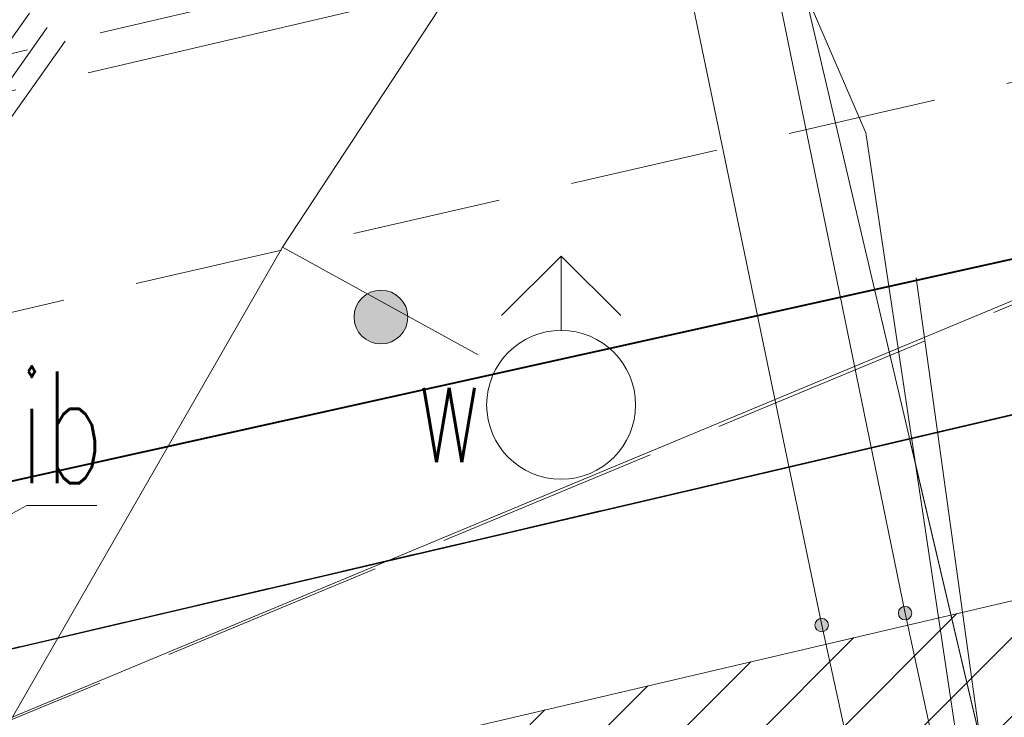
# Model space of a CAD drawing. Header units: metres. Extents: x 6567444 to 13135881, y 5574237 to 11149086.
# Tile 114 of 212: x 6567835.17 to 6567841.79, y 5574548.43 to 5574553.12. Entities that reach past the tile are written whole.
import ezdxf
from ezdxf.enums import TextEntityAlignment as Align

# ---------------------------------------------------------------- set-up
doc = ezdxf.new("R2010")
doc.units = ezdxf.units.M
for name, pattern in [('_MDCP$0$L_0_03', [1, 0.5, -0.5]), ('_MDCP$0$L_0_04', [1.5, 1, -0.5]), ('_MDCP$0$L_2_50', [2.5, 2, -0.5]), ('_MDCP$1$L_0_06', [2, 1.5, -0.5]), ('GE.I.6640.1.468.2024_MDCP_dodatkowe pomiary_12.03.2026$0$L_0_03', [1, 0.5, -0.5]), ('GE.I.6640.1.468.2024_MDCP_dodatkowe pomiary_12.03.2026$0$L_0_04', [1.5, 1, -0.5]), ('GE.I.6640.1.468.2024_MDCP_dodatkowe pomiary_12.03.2026$0$L_0_06', [2, 1.5, -0.5]), ('GE.I.6640.1.468.2024_MDCP_dodatkowe pomiary_12.03.2026$0$L_2_50', [2.5, 2, -0.5])]:
    doc.linetypes.add(name, pattern=pattern)
for name, color, linetype, lineweight in [('_MDCP$0$EGB_DzialkaEwidencyjna', 7, 'Continuous', 18), ('_MDCP$0$EGB_Klasouzytek', 92, 'Continuous', 18), ('_MDCP$0$EGB_KonturUzytkuGruntowego', 92, 'Continuous', 18), ('_MDCP$0$GES_PrzewodCieplowniczy', 212, 'Continuous', 18), ('_MDCP$0$GES_PrzewodElektroenergetyczny', 1, 'Continuous', 18), ('_MDCP$0$GES_PrzewodElektroenergetyczny_Projektowany', 7, 'Continuous', 18), ('_MDCP$0$GES_PrzewodKanalizacyjny_Projektowany', 7, 'Continuous', 18), ('_MDCP$0$GES_Rzedna', 7, 'Continuous', 18), ('_MDCP$0$GES_UrzadzeniaSiecWodociagowa_P', 7, 'Continuous', 18), ('_MDCP$0$MP_LINIE_REGULAC', 135, 'Continuous', 40), ('_MDCP$0$OT_Budowle', 7, 'Continuous', 18), ('_MDCP$0$OT_Komunikacja', 7, 'Continuous', 18), ('_MDCP$0$Z_GRANICE SPRAWDZONE', 100, 'Continuous', 30), ('_MDCP$1$GES_PrzewodKanalizacyjny', 36, 'Continuous', 18), ('_MDCP$1$GES_PrzewodWodociagowy', 5, 'Continuous', 18), ('_MDCP$1$GES_PrzewodWodociagowy_Projektowany', 7, 'Continuous', 18), ('GE.I.6640.1.468.2024_MDCP_dodatkowe pomiary_12.03.2026$0$EGB_DzialkaEwidencyjna', 7, 'Continuous', 18), ('GE.I.6640.1.468.2024_MDCP_dodatkowe pomiary_12.03.2026$0$EGB_Klasouzytek', 92, 'Continuous', 18), ('GE.I.6640.1.468.2024_MDCP_dodatkowe pomiary_12.03.2026$0$EGB_KonturUzytkuGruntowego', 92, 'Continuous', 18), ('GE.I.6640.1.468.2024_MDCP_dodatkowe pomiary_12.03.2026$0$GES_PrzewodCieplowniczy', 212, 'Continuous', 18), ('GE.I.6640.1.468.2024_MDCP_dodatkowe pomiary_12.03.2026$0$GES_PrzewodElektroenergetyczny', 1, 'Continuous', 18), ('GE.I.6640.1.468.2024_MDCP_dodatkowe pomiary_12.03.2026$0$GES_PrzewodElektroenergetyczny_Projektowany', 7, 'Continuous', 18), ('GE.I.6640.1.468.2024_MDCP_dodatkowe pomiary_12.03.2026$0$GES_PrzewodKanalizacyjny', 36, 'Continuous', 18), ('GE.I.6640.1.468.2024_MDCP_dodatkowe pomiary_12.03.2026$0$GES_PrzewodKanalizacyjny_Projektowany', 7, 'Continuous', 18), ('GE.I.6640.1.468.2024_MDCP_dodatkowe pomiary_12.03.2026$0$GES_PrzewodWodociagowy', 5, 'Continuous', 18), ('GE.I.6640.1.468.2024_MDCP_dodatkowe pomiary_12.03.2026$0$GES_PrzewodWodociagowy_Projektowany', 7, 'Continuous', 18), ('GE.I.6640.1.468.2024_MDCP_dodatkowe pomiary_12.03.2026$0$GES_Rzedna', 7, 'Continuous', 18), ('GE.I.6640.1.468.2024_MDCP_dodatkowe pomiary_12.03.2026$0$GES_UrzadzeniaSiecWodociagowa_P', 7, 'Continuous', 18), ('GE.I.6640.1.468.2024_MDCP_dodatkowe pomiary_12.03.2026$0$MP_LINIE_REGULAC', 135, 'Continuous', 40), ('GE.I.6640.1.468.2024_MDCP_dodatkowe pomiary_12.03.2026$0$OT_Budowle', 7, 'Continuous', 18), ('GE.I.6640.1.468.2024_MDCP_dodatkowe pomiary_12.03.2026$0$OT_Komunikacja', 7, 'Continuous', 18), ('GE.I.6640.1.468.2024_MDCP_dodatkowe pomiary_12.03.2026$0$Z_GRANICE SPRAWDZONE', 100, 'Continuous', 30), ('PT-IE-001 PZT - instal. elektr XREFF$0$SEL_do_likwidacji', 1, 'PT-IE-001 PZT - instal. elektr XREFF$0$likwidacja1', 15)]:
    doc.layers.add(name, color=color, linetype=linetype, lineweight=lineweight)
doc.layers.add('FORMA - Arch 01 - PZT 1 Strefy', color=7, linetype='Continuous')
doc.styles.add('_MDCP$0$STANDARD', font='simplex.shx')
doc.styles.add('GE.I.6640.1.468.2024_MDCP_dodatkowe pomiary_12.03.2026$0$STANDARD', font='simplex.shx')
doc.styles.add('PT-IE-001 PZT - instal. elektr XREFF$0$ROMANS', font='ARIALN.TTF', dxfattribs={"width": 0.8})
doc.linetypes.add('_MDCP$0$MPNLZ', pattern='A,6,-2,[35,msgB.shx,S=0.016,R=0,X=-1,Y=0],6', length=14)
doc.linetypes.add('GE.I.6640.1.468.2024_MDCP_dodatkowe pomiary_12.03.2026$0$MPNLZ', pattern='A,6,-2,[35,msgB.shx,S=0.016,R=0,X=-1,Y=0],6', length=14)
doc.linetypes.add('PT-IE-001 PZT - instal. elektr XREFF$0$likwidacja1', pattern='A,0,-1,["X",PT-IE-001 PZT - instal. elektr XREFF$0$ROMANS,S=0.6,R=0,X=-0.1,Y=-0.3],-1', length=2)

# ---------------------------------------------------------------- blocks, each defined once
blk = doc.blocks.new('_MDCP$0$other_SUPS01_02')
at = {"linetype": 'Continuous', "lineweight": 13}
blk.add_hatch(color=0, dxfattribs=at).paths.add_polyline_path([(0, -0.091, 1), (0, 0.091, 1)])
at = {"color": 0, "linetype": 'Continuous', "lineweight": 13}
blk.add_circle((0, 0), 0.0906, dxfattribs=at)
blk = doc.blocks.new('_MDCP$0$other_SUWH')
at = {"color": 0, "linetype": 'Continuous', "lineweight": 18, "flags": 128}
for points in [[(0, 2), (-0.8, 1.2)], [(0, 1), (0, 2)], [(0, 2), (0.8, 1.2)]]:
    blk.add_lwpolyline(points, dxfattribs=at)
at = {"color": 0, "linetype": 'Continuous', "lineweight": 18}
blk.add_circle((0, 0), 1, dxfattribs=at)
blk = doc.blocks.new('_MDCP$0$other_SUWW')
at = {"linetype": 'Continuous', "lineweight": 18}
blk.add_hatch(color=0, dxfattribs=at).paths.add_polyline_path([(0, -0.361, 1), (0, 0.361, 1)])
at = {"color": 0, "linetype": 'Continuous', "lineweight": 18}
blk.add_circle((0, 0), 0.361, dxfattribs=at)
blk = doc.blocks.new('_MDCP')
at = {"layer": '_MDCP$0$EGB_DzialkaEwidencyjna', "linetype": 'CONTINUOUS', "lineweight": 18}
for p, q in [((6567849.51, 5574552.26), (6567921.55, 5574569.11)), ((6567921.55, 5574569.11), (6567946.41, 5574443.1)), ((6567830.11, 5574547.72), (6567849.51, 5574552.26)), ((6567829, 5574518.49), (6567830.11, 5574547.72)), ((6567851.37, 5574441.53), (6567829, 5574518.49)), ((6567946.41, 5574443.1), (6567945.87, 5574426.93)), ((6567857.95, 5574413.39), (6567851.37, 5574441.53)), ((6567945.87, 5574426.93), (6567941.78, 5574411.28)), ((6567864.17, 5574367.81), (6567857.95, 5574413.39)), ((6567941.78, 5574411.28), (6567926.87, 5574389.48)), ((6567926.87, 5574389.48), (6567903.73, 5574376.76)), ((6567903.73, 5574376.76), (6567864.17, 5574367.81))]:
    blk.add_line(p, q, dxfattribs=at)
at = {"layer": '_MDCP$0$EGB_DzialkaEwidencyjna', "linetype": 'Continuous', "lineweight": 18}
blk.add_line((6567849.2666, 5574552.203), (6567830.3534, 5574547.777), dxfattribs=at)
at = {"layer": '_MDCP$0$EGB_Klasouzytek', "lineweight": 18}
blk.add_lwpolyline([(6567903.73, 5574376.76), (6567864.17, 5574367.81), (6567857.95, 5574413.39), (6567851.37, 5574441.53), (6567829, 5574518.49), (6567830.11, 5574547.72), (6567849.51, 5574552.26), (6567921.55, 5574569.11), (6567946.41, 5574443.1), (6567945.87, 5574426.93), (6567941.78, 5574411.28), (6567926.87, 5574389.48)], close=True, dxfattribs=at)
blk.add_lwpolyline([(6567843.2878, 5574339.7375), (6567840.22, 5574379.37), (6567837.97, 5574408.39), (6567824.54, 5574464.39), (6567815.07, 5574503.11), (6567813.39, 5574510.85), (6567812.91, 5574512.76), (6567809.64, 5574533.63), (6567810.66, 5574545.93), (6567811.96, 5574548.85), (6567814.7, 5574549.3), (6567819.81, 5574551.02), (6567841.64, 5574556.2), (6567848.19, 5574557.83), (6567849.51, 5574552.26), (6567830.11, 5574547.72), (6567829, 5574518.49), (6567851.37, 5574441.53), (6567857.95, 5574413.39), (6567862.49, 5574380.1), (6567864.17, 5574367.81), (6567869.98, 5574345.11), (6567862.17, 5574342.99), (6567862.1406, 5574342.1966)], dxfattribs=at)
at = {"layer": '_MDCP$0$EGB_KonturUzytkuGruntowego', "linetype": '_MDCP$0$L_0_03', "lineweight": 18, "flags": 128}
blk.add_lwpolyline([(6567864.17, 5574367.81), (6567862.49, 5574380.1), (6567857.95, 5574413.39), (6567851.37, 5574441.53), (6567829, 5574518.49), (6567830.11, 5574547.72), (6567849.51, 5574552.26), (6567921.55, 5574569.11), (6567946.41, 5574443.1), (6567945.87, 5574426.93), (6567941.78, 5574411.28), (6567926.87, 5574389.48), (6567903.73, 5574376.76)], close=True, dxfattribs=at)
at = {"layer": '_MDCP$0$EGB_KonturUzytkuGruntowego', "linetype": '_MDCP$0$L_0_03', "lineweight": 18}
blk.add_lwpolyline([(6567843.2878, 5574339.7375), (6567840.22, 5574379.37), (6567837.97, 5574408.39), (6567824.54, 5574464.39), (6567815.07, 5574503.11), (6567813.39, 5574510.85), (6567812.91, 5574512.76), (6567809.64, 5574533.63), (6567810.66, 5574545.93), (6567811.96, 5574548.85), (6567814.7, 5574549.3), (6567819.81, 5574551.02), (6567841.64, 5574556.2), (6567848.19, 5574557.83), (6567849.51, 5574552.26), (6567830.11, 5574547.72), (6567829, 5574518.49), (6567851.37, 5574441.53), (6567857.95, 5574413.39), (6567862.49, 5574380.1), (6567864.17, 5574367.81), (6567869.98, 5574345.11), (6567862.17, 5574342.99), (6567862.1406, 5574342.1966)], dxfattribs=at)
at = {"layer": '_MDCP$0$GES_PrzewodCieplowniczy', "color": 212, "linetype": 'Continuous', "lineweight": 18}
for points in [[(6567835.3948, 5574577.2537), (6567835.56, 5574576.27), (6567841.12, 5574549.13), (6567842.56, 5574542.47), (6567842.66, 5574541.85), (6567842.59, 5574541.6), (6567842.37, 5574541.42), (6567841.76, 5574541.31), (6567832.56, 5574539.84), (6567831.99, 5574539.72), (6567831.81, 5574539.63), (6567831.65, 5574539.49), (6567831.8, 5574538.65), (6567833.77, 5574527.9), (6567835.97, 5574516.03), (6567836.07, 5574515.32), (6567836.27, 5574514.58), (6567838.64, 5574502.84)], [(6567840.21, 5574493.42), (6567838.21, 5574503.22), (6567835.81, 5574514.93), (6567835.68, 5574515.72), (6567835.53, 5574516.45), (6567833.32, 5574528.21), (6567831.32, 5574539.11), (6567831.19, 5574539.86), (6567831.31, 5574540.06), (6567831.53, 5574540.16), (6567832.13, 5574540.28), (6567841.07, 5574541.69), (6567841.7, 5574541.79), (6567841.9, 5574541.97), (6567842.01, 5574542.23), (6567841.92, 5574542.82), (6567840.56, 5574549.05), (6567834.9, 5574576.29), (6567834.74, 5574576.8), (6567834.7142, 5574577.1257)]]:
    blk.add_lwpolyline(points, dxfattribs=at)
at = {"layer": '_MDCP$0$GES_PrzewodElektroenergetyczny', "color": 1, "linetype": 'Continuous', "lineweight": 18, "flags": 128}
for points in [[(6567839.429, 5574557.634), (6567843.814, 5574538.959), (6567847.225, 5574531.413), (6567849.054, 5574530.594), (6567849.634, 5574529.929), (6567849.99, 5574528.845), (6567850.111, 5574525.986), (6567849.4, 5574523.295), (6567833.849, 5574501.642), (6567833.428, 5574500.948), (6567842.057, 5574466.646), (6567837.363, 5574465.727), (6567836.904, 5574465.072), (6567825.838, 5574462.038), (6567824.032, 5574462.668), (6567814.032, 5574503.304), (6567812.705, 5574511.261)], [(6567838.673, 5574532.515), (6567843.546, 5574534.399), (6567841.187, 5574550.146), (6567840.856, 5574552.357), (6567840.441, 5574553.323), (6567838.664, 5574557.463)]]:
    blk.add_lwpolyline(points, dxfattribs=at)
at = {"layer": '_MDCP$0$GES_PrzewodElektroenergetyczny_Projektowany', "color": 1, "linetype": '_MDCP$0$L_2_50', "lineweight": 18}
for points in [[(6567794.5965, 5574546.5714), (6567811.33, 5574550.87), (6567831.53, 5574554.27), (6567833.28, 5574552.46), (6567870.97, 5574561.28), (6567904.99, 5574569.24), (6567915.75, 5574572.57), (6567937.99, 5574577.71), (6567943.8577, 5574578.9053)], [(6567846.03, 5574440.28), (6567840.62, 5574462.96), (6567836.09, 5574481.17), (6567835.4, 5574484.61), (6567834.5, 5574491.07), (6567831.87, 5574502.87), (6567831.07, 5574506.14), (6567830, 5574510.85), (6567828.5, 5574518.11), (6567827.96, 5574522.93), (6567827.68, 5574530.33), (6567827.34, 5574535.47), (6567827.44, 5574541.42), (6567831.16, 5574547.14), (6567832.88, 5574549.3), (6567839.46, 5574558.6), (6567836.65, 5574574.42), (6567834.02, 5574575.68), (6567832.5673, 5574576.7219)], [(6567845.79, 5574439.99), (6567840.33, 5574462.89), (6567835.8, 5574481.1), (6567835.1, 5574484.56), (6567834.2, 5574491.02), (6567831.58, 5574502.8), (6567830.78, 5574506.07), (6567829.7, 5574510.79), (6567828.21, 5574518.06), (6567827.66, 5574522.91), (6567827.38, 5574530.31), (6567827.04, 5574535.46), (6567827.14, 5574541.51), (6567830.92, 5574547.31), (6567832.64, 5574549.49), (6567839.14, 5574558.67), (6567836.38, 5574574.22), (6567833.87, 5574575.42), (6567832.1598, 5574576.6453)], [(6567845.91, 5574440.13), (6567840.48, 5574462.92), (6567835.95, 5574481.13), (6567835.25, 5574484.59), (6567834.35, 5574491.04), (6567831.72, 5574502.84), (6567830.92, 5574506.11), (6567829.85, 5574510.82), (6567828.36, 5574518.08), (6567827.81, 5574522.92), (6567827.53, 5574530.32), (6567827.19, 5574535.47), (6567827.29, 5574541.46), (6567831.04, 5574547.22), (6567832.76, 5574549.39), (6567839.3, 5574558.64), (6567836.51, 5574574.32), (6567833.95, 5574575.55), (6567832.3676, 5574576.6844)], [(6567794.6515, 5574546.3295), (6567811.15, 5574550.57), (6567831.45, 5574554), (6567833.2, 5574552.19), (6567855.24, 5574557.35), (6567855.74, 5574555.77)]]:
    blk.add_lwpolyline(points, dxfattribs=at)
at = {"layer": '_MDCP$0$GES_PrzewodKanalizacyjny_Projektowany', "color": 36, "linetype": '_MDCP$1$L_0_06', "lineweight": 18}
blk.add_lwpolyline([(6567796.2655, 5574539.236), (6567832.48, 5574547.32), (6567854.13, 5574556.3), (6567878.83, 5574561.85), (6567921.59, 5574572.26), (6567938.88, 5574580.92), (6567943.3367, 5574581.7834)], dxfattribs=at)
at = {"layer": '_MDCP$0$MP_LINIE_REGULAC', "linetype": '_MDCP$0$MPNLZ', "flags": 128}
blk.add_lwpolyline([(6567850.2034, 5574340.6395), (6567845.0136, 5574408.3491), (6567815.3139, 5574531.7145), (6567826.9213, 5574548.1997), (6567848.6677, 5574553.0245)], dxfattribs=at)
at = {"layer": '_MDCP$0$OT_Budowle', "color": 7, "linetype": 'Continuous', "lineweight": 15}
blk.add_lwpolyline([(6567834.9246, 5574549.6921), (6567835.2213, 5574549.8531), (6567835.6927, 5574549.8531)], dxfattribs=at)
at = {"layer": '_MDCP$0$OT_Komunikacja', "color": 7, "linetype": '_MDCP$0$L_0_04', "lineweight": 18, "flags": 128}
blk.add_lwpolyline([(6567947.515, 5574455.698), (6567948.396, 5574450.424), (6567948.648, 5574448.732), (6567948.975, 5574446.476), (6567949.265, 5574444.281), (6567949.478, 5574440.508), (6567949.478, 5574438.827), (6567949.548, 5574436.345), (6567949.466, 5574434.494), (6567949.331, 5574431.506), (6567949.013, 5574428.567), (6567948.397, 5574424.452), (6567947.845, 5574421.592), (6567946.958, 5574417.848), (6567946.194, 5574415.206), (6567944.955, 5574411.463), (6567944.22, 5574409.565), (6567943.335, 5574407.431), (6567941.896, 5574404.446), (6567940.723, 5574402.331), (6567939.781, 5574400.677), (6567938.516, 5574398.665), (6567936.744, 5574396.084), (6567934.465, 5574393.243), (6567932.327, 5574390.844), (6567928.971, 5574387.543), (6567926.7, 5574385.54), (6567925.032, 5574384.195), (6567923.337, 5574382.935), (6567920.797, 5574381.179), (6567917.606, 5574379.366), (6567914.527, 5574377.737), (6567911.816, 5574376.502), (6567909.558, 5574375.579), (6567907.269, 5574374.816), (6567903.606, 5574373.672), (6567899.382, 5574372.528), (6567894.891, 5574371.274), (6567878.894, 5574366.917), (6567867.949, 5574363.87), (6567863.154, 5574362.61), (6567857.11, 5574361.35), (6567856.863, 5574364.456), (6567856.582, 5574368.039), (6567856.09, 5574372.83), (6567857, 5574372.9), (6567856.31, 5574378.9), (6567855.79, 5574382.87), (6567855.18, 5574386.83), (6567854.51, 5574390.76), (6567853.78, 5574394.71), (6567853.05, 5574398.63), (6567852.19, 5574402.6), (6567849.76, 5574413.26), (6567849.89, 5574414.22), (6567851.83, 5574414.67), (6567851.37, 5574416.66), (6567854.58, 5574417.42), (6567850.88, 5574432.39), (6567845.96, 5574431.22), (6567840.92, 5574450.67), (6567838.96, 5574456.25), (6567831.07, 5574490.06), (6567830.27, 5574495.98), (6567829, 5574501.83), (6567827.92, 5574506.7), (6567826.86, 5574511.56), (6567826.08, 5574515.52), (6567825.4, 5574519.47), (6567824.95, 5574522.44), (6567824.5, 5574526.43), (6567824.25, 5574529.43), (6567824.08, 5574532.42), (6567824.01, 5574536.4), (6567824.25, 5574539.41), (6567825.44, 5574545.29), (6567826.09, 5574547.18), (6567826.92, 5574548.98), (6567827.87, 5574550.71), (6567829, 5574552.37), (6567849.24, 5574556.86), (6567847.84, 5574562.43), (6567850.42, 5574563.07), (6567851, 5574562.82), (6567857.08, 5574558.64), (6567878.36, 5574563.51), (6567907.32, 5574570.28), (6567907.73, 5574567.88), (6567878.94, 5574561.2), (6567857.62, 5574556.33), (6567833.07, 5574550.68), (6567832.17, 5574550.48), (6567830.79, 5574549.8), (6567829.67, 5574548.79), (6567828.68, 5574547.02), (6567827.68, 5574544.22), (6567827.06, 5574541.37), (6567826.61, 5574538.33), (6567826.47, 5574535.3), (6567826.62, 5574531.27), (6567826.93, 5574527.32), (6567827.29, 5574523.8), (6567827.81, 5574520.34), (6567828.64, 5574515.44), (6567829.22, 5574512.47), (6567831.34, 5574502.7), (6567832, 5574502.04), (6567832.86, 5574501.86), (6567835.48, 5574490.39), (6567838.69, 5574476.72), (6567840.94, 5574477.22), (6567842.1, 5574472.29), (6567839.84, 5574471.76), (6567843.24, 5574457.14), (6567846.41, 5574443.89), (6567846.82, 5574442.27), (6567847.04, 5574441.61), (6567847.42, 5574441.08), (6567847.97, 5574440.71), (6567848.63, 5574440.56), (6567849.32, 5574440.61), (6567851.19, 5574441.04), (6567854.02, 5574429.39), (6567857.72, 5574414.07), (6567855.38, 5574413.53), (6567854.43, 5574412.7), (6567853.63, 5574411.68), (6567853.17, 5574410.72), (6567853.12, 5574409.71), (6567854.26, 5574404.84), (6567855.51, 5574399), (6567857.01, 5574391.2), (6567857.79, 5574386.18), (6567858.35, 5574382.21), (6567859.02, 5574377.27), (6567859.909, 5574368.887), (6567860.055, 5574367.78), (6567860.402, 5574366.895), (6567861.348, 5574365.757), (6567862.743, 5574365.112), (6567863.812, 5574364.983), (6567864.873, 5574365.082), (6567875.385, 5574368.045), (6567887.169, 5574371.344), (6567894.86, 5574373.433), (6567904.193, 5574375.979), (6567909.986, 5574377.842), (6567913.714, 5574379.575), (6567916.29, 5574380.93), (6567919.833, 5574382.929), (6567921.94, 5574384.465), (6567924.837, 5574386.597), (6567926.974, 5574388.488), (6567928.91, 5574390.273), (6567932.797, 5574394.443), (6567936.263, 5574399.014), (6567938.789, 5574403.047), (6567940.719, 5574406.619), (6567942.6, 5574410.97), (6567944.237, 5574415.951), (6567945.095, 5574418.932), (6567946.005, 5574422.667), (6567946.916, 5574428.255), (6567947.357, 5574433.537), (6567947.446, 5574438.626), (6567947.184, 5574444.294), (6567946.685, 5574448.233), (6567946.054, 5574452.175), (6567945.029, 5574458.386), (6567942.856, 5574469.729), (6567945.871, 5574465.435)], close=True, dxfattribs=at)
at = {"layer": '_MDCP$0$Z_GRANICE SPRAWDZONE', "linetype": 'ByBlock', "flags": 128}
blk.add_lwpolyline([(6567830.11, 5574547.72), (6567849.5309, 5574552.2619), (6567921.55, 5574569.11), (6567946.41, 5574443.1), (6567945.87, 5574426.93), (6567941.7693, 5574411.2582), (6567926.87, 5574389.48), (6567903.73, 5574376.76), (6567864.17, 5574367.81), (6567857.95, 5574413.39), (6567851.37, 5574441.53), (6567829, 5574518.49), (6567830.11, 5574547.72)], dxfattribs=at)
at = {"layer": '_MDCP$1$GES_PrzewodKanalizacyjny', "color": 36, "linetype": 'Continuous', "lineweight": 18, "flags": 128}
blk.add_lwpolyline([(6567854.51, 5574556.511), (6567832.359, 5574547.28)], dxfattribs=at)
at = {"layer": '_MDCP$1$GES_PrzewodWodociagowy', "color": 5, "linetype": 'Continuous', "lineweight": 18}
blk.add_lwpolyline([(6567933.69, 5574572.61), (6567933.06, 5574572.59), (6567924.48, 5574571.48), (6567923.42, 5574572.32), (6567920.04, 5574574.98), (6567915.01, 5574574.28), (6567879.77, 5574567.11), (6567879.07, 5574566.99), (6567878.14, 5574565.37), (6567860.87, 5574560.66), (6567855.39, 5574559.03), (6567839.4, 5574555.34), (6567836.94, 5574551.59), (6567834.92, 5574548.08), (6567832.61, 5574544.04), (6567830.53, 5574540.71), (6567827.89, 5574537.03), (6567830.01, 5574517.51), (6567828.46, 5574517.24), (6567802.5879, 5574511.4492)], dxfattribs=at)
at = {"layer": '_MDCP$1$GES_PrzewodWodociagowy_Projektowany', "color": 5, "linetype": '_MDCP$1$L_0_06', "lineweight": 18, "flags": 128}
blk.add_lwpolyline([(6567836.94, 5574551.59), (6567838.5, 5574550.73)], dxfattribs=at)
at = {"layer": '_MDCP$0$GES_Rzedna', "color": 212, "linetype": 'Continuous', "xscale": 0.5, "yscale": 0.5, "zscale": 0.5}
for p in [(6567841.12, 5574549.13), (6567840.56, 5574549.05)]:
    blk.add_blockref('_MDCP$0$other_SUPS01_02', p, dxfattribs=at)
at = {"layer": '_MDCP$0$GES_UrzadzeniaSiecWodociagowa_P', "color": 5, "linetype": 'Continuous', "xscale": 0.5, "yscale": 0.5, "zscale": 0.5}
for name, p in [('_MDCP$0$other_SUWH', (6567838.81, 5574550.53)), ('_MDCP$0$other_SUWW', (6567837.6, 5574551.12))]:
    blk.add_blockref(name, p, dxfattribs=at)
at = {"layer": '_MDCP$0$GES_UrzadzeniaSiecWodociagowa_P', "color": 5, "lineweight": 15, "style": '_MDCP$0$STANDARD', "width": 0.66}
blk.add_text('w', height=0.75, rotation=-360, dxfattribs=at).set_placement((6567837.825, 5574550.895), align=Align.TOP_LEFT)
at = {"layer": '_MDCP$0$OT_Budowle', "color": 7, "lineweight": 15, "style": '_MDCP$0$STANDARD', "width": 0.66}
blk.add_text('ib', height=0.75, dxfattribs=at).set_placement((6567835.457, 5574550.3781), align=Align.MIDDLE_CENTER)
blk = doc.blocks.new('GE.I.6640.1.468.2024_MDCP_dodatkowe pomiary_12.03.2026$0$other_SUPS01_02')
at = {"linetype": 'Continuous', "lineweight": 13}
blk.add_hatch(color=0, dxfattribs=at).paths.add_polyline_path([(0, -0.091, 1), (0, 0.091, 1)])
at = {"color": 0, "linetype": 'Continuous', "lineweight": 13}
blk.add_circle((0, 0), 0.0906, dxfattribs=at)
blk = doc.blocks.new('GE.I.6640.1.468.2024_MDCP_dodatkowe pomiary_12.03.2026$0$other_SUWH')
at = {"color": 0, "linetype": 'Continuous', "lineweight": 18, "flags": 128}
for points in [[(0, 2), (-0.8, 1.2)], [(0, 1), (0, 2)], [(0, 2), (0.8, 1.2)]]:
    blk.add_lwpolyline(points, dxfattribs=at)
at = {"color": 0, "linetype": 'Continuous', "lineweight": 18}
blk.add_circle((0, 0), 1, dxfattribs=at)
blk = doc.blocks.new('GE.I.6640.1.468.2024_MDCP_dodatkowe pomiary_12.03.2026$0$other_SUWW')
at = {"linetype": 'Continuous', "lineweight": 18}
blk.add_hatch(color=0, dxfattribs=at).paths.add_polyline_path([(0, -0.361, 1), (0, 0.361, 1)])
at = {"color": 0, "linetype": 'Continuous', "lineweight": 18}
blk.add_circle((0, 0), 0.361, dxfattribs=at)
blk = doc.blocks.new('GE.I.6640.1.468.2024_MDCP_dodatkowe pomiary_12.03.2026')
at = {"layer": 'GE.I.6640.1.468.2024_MDCP_dodatkowe pomiary_12.03.2026$0$EGB_DzialkaEwidencyjna', "linetype": 'CONTINUOUS', "lineweight": 18}
for p, q in [((6567849.51, 5574552.26), (6567921.55, 5574569.11)), ((6567921.55, 5574569.11), (6567946.41, 5574443.1)), ((6567830.11, 5574547.72), (6567849.51, 5574552.26)), ((6567829, 5574518.49), (6567830.11, 5574547.72)), ((6567851.37, 5574441.53), (6567829, 5574518.49)), ((6567946.41, 5574443.1), (6567945.87, 5574426.93)), ((6567857.95, 5574413.39), (6567851.37, 5574441.53)), ((6567945.87, 5574426.93), (6567941.78, 5574411.28)), ((6567864.17, 5574367.81), (6567857.95, 5574413.39)), ((6567941.78, 5574411.28), (6567926.87, 5574389.48)), ((6567926.87, 5574389.48), (6567903.73, 5574376.76)), ((6567903.73, 5574376.76), (6567864.17, 5574367.81))]:
    blk.add_line(p, q, dxfattribs=at)
at = {"layer": 'GE.I.6640.1.468.2024_MDCP_dodatkowe pomiary_12.03.2026$0$EGB_DzialkaEwidencyjna', "linetype": 'Continuous', "lineweight": 18}
blk.add_line((6567849.2666, 5574552.203), (6567830.3534, 5574547.777), dxfattribs=at)
at = {"layer": 'GE.I.6640.1.468.2024_MDCP_dodatkowe pomiary_12.03.2026$0$EGB_Klasouzytek', "lineweight": 18}
blk.add_lwpolyline([(6567903.73, 5574376.76), (6567864.17, 5574367.81), (6567857.95, 5574413.39), (6567851.37, 5574441.53), (6567829, 5574518.49), (6567830.11, 5574547.72), (6567849.51, 5574552.26), (6567921.55, 5574569.11), (6567946.41, 5574443.1), (6567945.87, 5574426.93), (6567941.78, 5574411.28), (6567926.87, 5574389.48)], close=True, dxfattribs=at)
blk.add_lwpolyline([(6567843.2878, 5574339.7375), (6567840.22, 5574379.37), (6567837.97, 5574408.39), (6567824.54, 5574464.39), (6567815.07, 5574503.11), (6567813.39, 5574510.85), (6567812.91, 5574512.76), (6567809.64, 5574533.63), (6567810.66, 5574545.93), (6567811.96, 5574548.85), (6567814.7, 5574549.3), (6567819.81, 5574551.02), (6567841.64, 5574556.2), (6567848.19, 5574557.83), (6567849.51, 5574552.26), (6567830.11, 5574547.72), (6567829, 5574518.49), (6567851.37, 5574441.53), (6567857.95, 5574413.39), (6567862.49, 5574380.1), (6567864.17, 5574367.81), (6567869.98, 5574345.11), (6567862.17, 5574342.99), (6567862.1406, 5574342.1966)], dxfattribs=at)
at = {"layer": 'GE.I.6640.1.468.2024_MDCP_dodatkowe pomiary_12.03.2026$0$EGB_KonturUzytkuGruntowego', "linetype": 'GE.I.6640.1.468.2024_MDCP_dodatkowe pomiary_12.03.2026$0$L_0_03', "lineweight": 18, "flags": 128}
blk.add_lwpolyline([(6567864.17, 5574367.81), (6567862.49, 5574380.1), (6567857.95, 5574413.39), (6567851.37, 5574441.53), (6567829, 5574518.49), (6567830.11, 5574547.72), (6567849.51, 5574552.26), (6567921.55, 5574569.11), (6567946.41, 5574443.1), (6567945.87, 5574426.93), (6567941.78, 5574411.28), (6567926.87, 5574389.48), (6567903.73, 5574376.76)], close=True, dxfattribs=at)
at = {"layer": 'GE.I.6640.1.468.2024_MDCP_dodatkowe pomiary_12.03.2026$0$EGB_KonturUzytkuGruntowego', "linetype": 'GE.I.6640.1.468.2024_MDCP_dodatkowe pomiary_12.03.2026$0$L_0_03', "lineweight": 18}
blk.add_lwpolyline([(6567843.2878, 5574339.7375), (6567840.22, 5574379.37), (6567837.97, 5574408.39), (6567824.54, 5574464.39), (6567815.07, 5574503.11), (6567813.39, 5574510.85), (6567812.91, 5574512.76), (6567809.64, 5574533.63), (6567810.66, 5574545.93), (6567811.96, 5574548.85), (6567814.7, 5574549.3), (6567819.81, 5574551.02), (6567841.64, 5574556.2), (6567848.19, 5574557.83), (6567849.51, 5574552.26), (6567830.11, 5574547.72), (6567829, 5574518.49), (6567851.37, 5574441.53), (6567857.95, 5574413.39), (6567862.49, 5574380.1), (6567864.17, 5574367.81), (6567869.98, 5574345.11), (6567862.17, 5574342.99), (6567862.1406, 5574342.1966)], dxfattribs=at)
at = {"layer": 'GE.I.6640.1.468.2024_MDCP_dodatkowe pomiary_12.03.2026$0$GES_PrzewodCieplowniczy', "color": 212, "linetype": 'Continuous', "lineweight": 18}
for points in [[(6567835.3948, 5574577.2537), (6567835.56, 5574576.27), (6567841.12, 5574549.13), (6567842.56, 5574542.47), (6567842.66, 5574541.85), (6567842.59, 5574541.6), (6567842.37, 5574541.42), (6567841.76, 5574541.31), (6567832.56, 5574539.84), (6567831.99, 5574539.72), (6567831.81, 5574539.63), (6567831.65, 5574539.49), (6567831.8, 5574538.65), (6567833.77, 5574527.9), (6567835.97, 5574516.03), (6567836.07, 5574515.32), (6567836.27, 5574514.58), (6567838.64, 5574502.84)], [(6567840.21, 5574493.42), (6567838.21, 5574503.22), (6567835.81, 5574514.93), (6567835.68, 5574515.72), (6567835.53, 5574516.45), (6567833.32, 5574528.21), (6567831.32, 5574539.11), (6567831.19, 5574539.86), (6567831.31, 5574540.06), (6567831.53, 5574540.16), (6567832.13, 5574540.28), (6567841.07, 5574541.69), (6567841.7, 5574541.79), (6567841.9, 5574541.97), (6567842.01, 5574542.23), (6567841.92, 5574542.82), (6567840.56, 5574549.05), (6567834.9, 5574576.29), (6567834.74, 5574576.8), (6567834.7142, 5574577.1257)]]:
    blk.add_lwpolyline(points, dxfattribs=at)
at = {"layer": 'GE.I.6640.1.468.2024_MDCP_dodatkowe pomiary_12.03.2026$0$GES_PrzewodElektroenergetyczny', "color": 1, "linetype": 'Continuous', "lineweight": 18, "flags": 128}
for points in [[(6567839.429, 5574557.634), (6567843.814, 5574538.959), (6567847.225, 5574531.413), (6567849.054, 5574530.594), (6567849.634, 5574529.929), (6567849.99, 5574528.845), (6567850.111, 5574525.986), (6567849.4, 5574523.295), (6567833.849, 5574501.642), (6567833.428, 5574500.948), (6567842.057, 5574466.646), (6567837.363, 5574465.727), (6567836.904, 5574465.072), (6567825.838, 5574462.038), (6567824.032, 5574462.668), (6567814.032, 5574503.304), (6567812.705, 5574511.261)], [(6567838.673, 5574532.515), (6567843.546, 5574534.399), (6567841.187, 5574550.146), (6567840.856, 5574552.357), (6567840.441, 5574553.323), (6567838.664, 5574557.463)]]:
    blk.add_lwpolyline(points, dxfattribs=at)
at = {"layer": 'GE.I.6640.1.468.2024_MDCP_dodatkowe pomiary_12.03.2026$0$GES_PrzewodElektroenergetyczny_Projektowany', "color": 1, "linetype": 'GE.I.6640.1.468.2024_MDCP_dodatkowe pomiary_12.03.2026$0$L_2_50', "lineweight": 18}
for points in [[(6567794.5965, 5574546.5714), (6567811.33, 5574550.87), (6567831.53, 5574554.27), (6567833.28, 5574552.46), (6567870.97, 5574561.28), (6567904.99, 5574569.24), (6567915.75, 5574572.57), (6567937.99, 5574577.71), (6567943.8577, 5574578.9053)], [(6567846.03, 5574440.28), (6567840.62, 5574462.96), (6567836.09, 5574481.17), (6567835.4, 5574484.61), (6567834.5, 5574491.07), (6567831.87, 5574502.87), (6567831.07, 5574506.14), (6567830, 5574510.85), (6567828.5, 5574518.11), (6567827.96, 5574522.93), (6567827.68, 5574530.33), (6567827.34, 5574535.47), (6567827.44, 5574541.42), (6567831.16, 5574547.14), (6567832.88, 5574549.3), (6567839.46, 5574558.6), (6567836.65, 5574574.42), (6567834.02, 5574575.68), (6567832.5673, 5574576.7219)], [(6567845.79, 5574439.99), (6567840.33, 5574462.89), (6567835.8, 5574481.1), (6567835.1, 5574484.56), (6567834.2, 5574491.02), (6567831.58, 5574502.8), (6567830.78, 5574506.07), (6567829.7, 5574510.79), (6567828.21, 5574518.06), (6567827.66, 5574522.91), (6567827.38, 5574530.31), (6567827.04, 5574535.46), (6567827.14, 5574541.51), (6567830.92, 5574547.31), (6567832.64, 5574549.49), (6567839.14, 5574558.67), (6567836.38, 5574574.22), (6567833.87, 5574575.42), (6567832.1598, 5574576.6453)], [(6567845.91, 5574440.13), (6567840.48, 5574462.92), (6567835.95, 5574481.13), (6567835.25, 5574484.59), (6567834.35, 5574491.04), (6567831.72, 5574502.84), (6567830.92, 5574506.11), (6567829.85, 5574510.82), (6567828.36, 5574518.08), (6567827.81, 5574522.92), (6567827.53, 5574530.32), (6567827.19, 5574535.47), (6567827.29, 5574541.46), (6567831.04, 5574547.22), (6567832.76, 5574549.39), (6567839.3, 5574558.64), (6567836.51, 5574574.32), (6567833.95, 5574575.55), (6567832.3676, 5574576.6844)], [(6567794.6515, 5574546.3295), (6567811.15, 5574550.57), (6567831.45, 5574554), (6567833.2, 5574552.19), (6567855.24, 5574557.35), (6567855.74, 5574555.77)]]:
    blk.add_lwpolyline(points, dxfattribs=at)
at = {"layer": 'GE.I.6640.1.468.2024_MDCP_dodatkowe pomiary_12.03.2026$0$GES_PrzewodKanalizacyjny', "color": 36, "linetype": 'Continuous', "lineweight": 18, "flags": 128}
blk.add_lwpolyline([(6567854.51, 5574556.511), (6567832.359, 5574547.28)], dxfattribs=at)
at = {"layer": 'GE.I.6640.1.468.2024_MDCP_dodatkowe pomiary_12.03.2026$0$GES_PrzewodKanalizacyjny_Projektowany', "color": 36, "linetype": 'GE.I.6640.1.468.2024_MDCP_dodatkowe pomiary_12.03.2026$0$L_0_06', "lineweight": 18}
blk.add_lwpolyline([(6567796.2655, 5574539.236), (6567832.48, 5574547.32), (6567854.13, 5574556.3), (6567878.83, 5574561.85), (6567921.59, 5574572.26), (6567938.88, 5574580.92), (6567943.3367, 5574581.7834)], dxfattribs=at)
at = {"layer": 'GE.I.6640.1.468.2024_MDCP_dodatkowe pomiary_12.03.2026$0$GES_PrzewodWodociagowy', "color": 5, "linetype": 'Continuous', "lineweight": 18}
blk.add_lwpolyline([(6567933.69, 5574572.61), (6567933.06, 5574572.59), (6567924.48, 5574571.48), (6567923.42, 5574572.32), (6567920.04, 5574574.98), (6567915.01, 5574574.28), (6567879.77, 5574567.11), (6567879.07, 5574566.99), (6567878.14, 5574565.37), (6567860.87, 5574560.66), (6567855.39, 5574559.03), (6567839.4, 5574555.34), (6567836.94, 5574551.59), (6567834.92, 5574548.08), (6567832.61, 5574544.04), (6567830.53, 5574540.71), (6567827.89, 5574537.03), (6567830.01, 5574517.51), (6567828.46, 5574517.24), (6567802.5879, 5574511.4492)], dxfattribs=at)
at = {"layer": 'GE.I.6640.1.468.2024_MDCP_dodatkowe pomiary_12.03.2026$0$GES_PrzewodWodociagowy_Projektowany', "color": 5, "linetype": 'GE.I.6640.1.468.2024_MDCP_dodatkowe pomiary_12.03.2026$0$L_0_06', "lineweight": 18, "flags": 128}
blk.add_lwpolyline([(6567836.94, 5574551.59), (6567838.5, 5574550.73)], dxfattribs=at)
at = {"layer": 'GE.I.6640.1.468.2024_MDCP_dodatkowe pomiary_12.03.2026$0$MP_LINIE_REGULAC', "linetype": 'GE.I.6640.1.468.2024_MDCP_dodatkowe pomiary_12.03.2026$0$MPNLZ', "flags": 128}
blk.add_lwpolyline([(6567850.2034, 5574340.6395), (6567845.0136, 5574408.3491), (6567815.3139, 5574531.7145), (6567826.9213, 5574548.1997), (6567848.6677, 5574553.0245)], dxfattribs=at)
at = {"layer": 'GE.I.6640.1.468.2024_MDCP_dodatkowe pomiary_12.03.2026$0$OT_Budowle', "color": 7, "linetype": 'Continuous', "lineweight": 15}
blk.add_lwpolyline([(6567834.9246, 5574549.6921), (6567835.2213, 5574549.8531), (6567835.6927, 5574549.8531)], dxfattribs=at)
at = {"layer": 'GE.I.6640.1.468.2024_MDCP_dodatkowe pomiary_12.03.2026$0$OT_Komunikacja', "color": 7, "linetype": 'GE.I.6640.1.468.2024_MDCP_dodatkowe pomiary_12.03.2026$0$L_0_04', "lineweight": 18, "flags": 128}
blk.add_lwpolyline([(6567947.515, 5574455.698), (6567948.396, 5574450.424), (6567948.648, 5574448.732), (6567948.975, 5574446.476), (6567949.265, 5574444.281), (6567949.478, 5574440.508), (6567949.478, 5574438.827), (6567949.548, 5574436.345), (6567949.466, 5574434.494), (6567949.331, 5574431.506), (6567949.013, 5574428.567), (6567948.397, 5574424.452), (6567947.845, 5574421.592), (6567946.958, 5574417.848), (6567946.194, 5574415.206), (6567944.955, 5574411.463), (6567944.22, 5574409.565), (6567943.335, 5574407.431), (6567941.896, 5574404.446), (6567940.723, 5574402.331), (6567939.781, 5574400.677), (6567938.516, 5574398.665), (6567936.744, 5574396.084), (6567934.465, 5574393.243), (6567932.327, 5574390.844), (6567928.971, 5574387.543), (6567926.7, 5574385.54), (6567925.032, 5574384.195), (6567923.337, 5574382.935), (6567920.797, 5574381.179), (6567917.606, 5574379.366), (6567914.527, 5574377.737), (6567911.816, 5574376.502), (6567909.558, 5574375.579), (6567907.269, 5574374.816), (6567903.606, 5574373.672), (6567899.382, 5574372.528), (6567894.891, 5574371.274), (6567878.894, 5574366.917), (6567867.949, 5574363.87), (6567863.154, 5574362.61), (6567857.11, 5574361.35), (6567856.863, 5574364.456), (6567856.582, 5574368.039), (6567856.09, 5574372.83), (6567857, 5574372.9), (6567856.31, 5574378.9), (6567855.79, 5574382.87), (6567855.18, 5574386.83), (6567854.51, 5574390.76), (6567853.78, 5574394.71), (6567853.05, 5574398.63), (6567852.19, 5574402.6), (6567849.76, 5574413.26), (6567849.89, 5574414.22), (6567851.83, 5574414.67), (6567851.37, 5574416.66), (6567854.58, 5574417.42), (6567850.88, 5574432.39), (6567845.96, 5574431.22), (6567840.92, 5574450.67), (6567838.96, 5574456.25), (6567831.07, 5574490.06), (6567830.27, 5574495.98), (6567829, 5574501.83), (6567827.92, 5574506.7), (6567826.86, 5574511.56), (6567826.08, 5574515.52), (6567825.4, 5574519.47), (6567824.95, 5574522.44), (6567824.5, 5574526.43), (6567824.25, 5574529.43), (6567824.08, 5574532.42), (6567824.01, 5574536.4), (6567824.25, 5574539.41), (6567825.44, 5574545.29), (6567826.09, 5574547.18), (6567826.92, 5574548.98), (6567827.87, 5574550.71), (6567829, 5574552.37), (6567849.24, 5574556.86), (6567847.84, 5574562.43), (6567850.42, 5574563.07), (6567851, 5574562.82), (6567857.08, 5574558.64), (6567878.36, 5574563.51), (6567907.32, 5574570.28), (6567907.73, 5574567.88), (6567878.94, 5574561.2), (6567857.62, 5574556.33), (6567833.07, 5574550.68), (6567832.17, 5574550.48), (6567830.79, 5574549.8), (6567829.67, 5574548.79), (6567828.68, 5574547.02), (6567827.68, 5574544.22), (6567827.06, 5574541.37), (6567826.61, 5574538.33), (6567826.47, 5574535.3), (6567826.62, 5574531.27), (6567826.93, 5574527.32), (6567827.29, 5574523.8), (6567827.81, 5574520.34), (6567828.64, 5574515.44), (6567829.22, 5574512.47), (6567831.34, 5574502.7), (6567832, 5574502.04), (6567832.86, 5574501.86), (6567835.48, 5574490.39), (6567838.69, 5574476.72), (6567840.94, 5574477.22), (6567842.1, 5574472.29), (6567839.84, 5574471.76), (6567843.24, 5574457.14), (6567846.41, 5574443.89), (6567846.82, 5574442.27), (6567847.04, 5574441.61), (6567847.42, 5574441.08), (6567847.97, 5574440.71), (6567848.63, 5574440.56), (6567849.32, 5574440.61), (6567851.19, 5574441.04), (6567854.02, 5574429.39), (6567857.72, 5574414.07), (6567855.38, 5574413.53), (6567854.43, 5574412.7), (6567853.63, 5574411.68), (6567853.17, 5574410.72), (6567853.12, 5574409.71), (6567854.26, 5574404.84), (6567855.51, 5574399), (6567857.01, 5574391.2), (6567857.79, 5574386.18), (6567858.35, 5574382.21), (6567859.02, 5574377.27), (6567859.909, 5574368.887), (6567860.055, 5574367.78), (6567860.402, 5574366.895), (6567861.348, 5574365.757), (6567862.743, 5574365.112), (6567863.812, 5574364.983), (6567864.873, 5574365.082), (6567875.385, 5574368.045), (6567887.169, 5574371.344), (6567894.86, 5574373.433), (6567904.193, 5574375.979), (6567909.986, 5574377.842), (6567913.714, 5574379.575), (6567916.29, 5574380.93), (6567919.833, 5574382.929), (6567921.94, 5574384.465), (6567924.837, 5574386.597), (6567926.974, 5574388.488), (6567928.91, 5574390.273), (6567932.797, 5574394.443), (6567936.263, 5574399.014), (6567938.789, 5574403.047), (6567940.719, 5574406.619), (6567942.6, 5574410.97), (6567944.237, 5574415.951), (6567945.095, 5574418.932), (6567946.005, 5574422.667), (6567946.916, 5574428.255), (6567947.357, 5574433.537), (6567947.446, 5574438.626), (6567947.184, 5574444.294), (6567946.685, 5574448.233), (6567946.054, 5574452.175), (6567945.029, 5574458.386), (6567942.856, 5574469.729), (6567945.871, 5574465.435)], close=True, dxfattribs=at)
at = {"layer": 'GE.I.6640.1.468.2024_MDCP_dodatkowe pomiary_12.03.2026$0$Z_GRANICE SPRAWDZONE', "linetype": 'ByBlock', "flags": 128}
blk.add_lwpolyline([(6567830.11, 5574547.72), (6567849.5309, 5574552.2619), (6567921.55, 5574569.11), (6567946.41, 5574443.1), (6567945.87, 5574426.93), (6567941.7693, 5574411.2582), (6567926.87, 5574389.48), (6567903.73, 5574376.76), (6567864.17, 5574367.81), (6567857.95, 5574413.39), (6567851.37, 5574441.53), (6567829, 5574518.49), (6567830.11, 5574547.72)], dxfattribs=at)
at = {"layer": 'GE.I.6640.1.468.2024_MDCP_dodatkowe pomiary_12.03.2026$0$GES_Rzedna', "color": 212, "linetype": 'Continuous', "xscale": 0.5, "yscale": 0.5, "zscale": 0.5}
for p in [(6567841.12, 5574549.13), (6567840.56, 5574549.05)]:
    blk.add_blockref('GE.I.6640.1.468.2024_MDCP_dodatkowe pomiary_12.03.2026$0$other_SUPS01_02', p, dxfattribs=at)
at = {"layer": 'GE.I.6640.1.468.2024_MDCP_dodatkowe pomiary_12.03.2026$0$GES_UrzadzeniaSiecWodociagowa_P', "color": 5, "linetype": 'Continuous', "xscale": 0.5, "yscale": 0.5, "zscale": 0.5}
for name, p in [('GE.I.6640.1.468.2024_MDCP_dodatkowe pomiary_12.03.2026$0$other_SUWH', (6567838.81, 5574550.53)), ('GE.I.6640.1.468.2024_MDCP_dodatkowe pomiary_12.03.2026$0$other_SUWW', (6567837.6, 5574551.12))]:
    blk.add_blockref(name, p, dxfattribs=at)
at = {"layer": 'GE.I.6640.1.468.2024_MDCP_dodatkowe pomiary_12.03.2026$0$GES_UrzadzeniaSiecWodociagowa_P', "color": 5, "lineweight": 15, "style": 'GE.I.6640.1.468.2024_MDCP_dodatkowe pomiary_12.03.2026$0$STANDARD', "width": 0.66}
blk.add_text('w', height=0.75, rotation=-360, dxfattribs=at).set_placement((6567837.825, 5574550.895), align=Align.TOP_LEFT)
at = {"layer": 'GE.I.6640.1.468.2024_MDCP_dodatkowe pomiary_12.03.2026$0$OT_Budowle', "color": 7, "lineweight": 15, "style": 'GE.I.6640.1.468.2024_MDCP_dodatkowe pomiary_12.03.2026$0$STANDARD', "width": 0.66}
blk.add_text('ib', height=0.75, dxfattribs=at).set_placement((6567835.457, 5574550.3781), align=Align.MIDDLE_CENTER)
blk = doc.blocks.new('PT-IE-001 PZT - instal. elektr XREFF')
at = {"layer": 'PT-IE-001 PZT - instal. elektr XREFF$0$SEL_do_likwidacji'}
for points in [[(6567838.673, 5574532.515), (6567843.546, 5574534.399), (6567841.1947, 5574551.3828)], [(6567841.1506, 5574550.302), (6567843.814, 5574538.959), (6567847.225, 5574531.413), (6567849.0752, 5574530.5697), (6567849.6552, 5574529.8643), (6567849.99, 5574528.845), (6567850.111, 5574525.986), (6567849.3786, 5574523.2653), (6567833.8311, 5574501.6125)]]:
    blk.add_lwpolyline(points, dxfattribs=at)

msp = doc.modelspace()

# ---------------------------------------------------------------- block references
at = {"layer": 'Defpoints'}
msp.add_blockref('GE.I.6640.1.468.2024_MDCP_dodatkowe pomiary_12.03.2026', (0, 0), dxfattribs=at)

# ---------------------------------------------------------------- next in the draw order: block references
msp.add_blockref('_MDCP', (0, 0))

# ---------------------------------------------------------------- next in the draw order: block references
msp.add_blockref('PT-IE-001 PZT - instal. elektr XREFF', (0, 0))

# ---------------------------------------------------------------- next in the draw order: hatches: boundary and pattern name
at = {"layer": 'FORMA - Arch 01 - PZT 1 Strefy', "linetype": 'Continuous', "lineweight": 0, "true_color": 0x577933}
h = msp.add_hatch(dxfattribs=at)
h.set_pattern_fill('ANSI31', color=77, scale=3, style=0)
h.set_pattern_definition([(45, (0, 0), (-0.265165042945, 0.265165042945), [])])
h.paths.add_polyline_path([(6567829, 5574517.24), (6567842.3979, 5574471.1185), (6567844.1651, 5574471.6318), (6567846.9307, 5574462.1115), (6567846.9671, 5574484.4721), (6567835.7357, 5574536.73), (6567846.6423, 5574539.0741), (6567844.8637, 5574547.3496), (6567918.5713, 5574563.191), (6567935.6055, 5574483.9335), (6567930.9751, 5574476.7679), (6567931.2272, 5574475.5947), (6567933.5702, 5574476.0982, 0.216609), (6567938.8837, 5574480.0852), (6567921.55, 5574567.86), (6567849.2666, 5574550.953), (6567830.11, 5574546.47)])

# ---------------------------------------------------------------- next in the draw order: linework, layer by layer
at = {"layer": 'FORMA - Arch 01 - PZT 1 Strefy', "color": 71, "linetype": 'Continuous', "lineweight": 13, "true_color": 0xaff266}
msp.add_line((6567849.2666, 5574550.953), (6567830.11, 5574546.47), dxfattribs=at)

doc.saveas('drawing.dxf')
